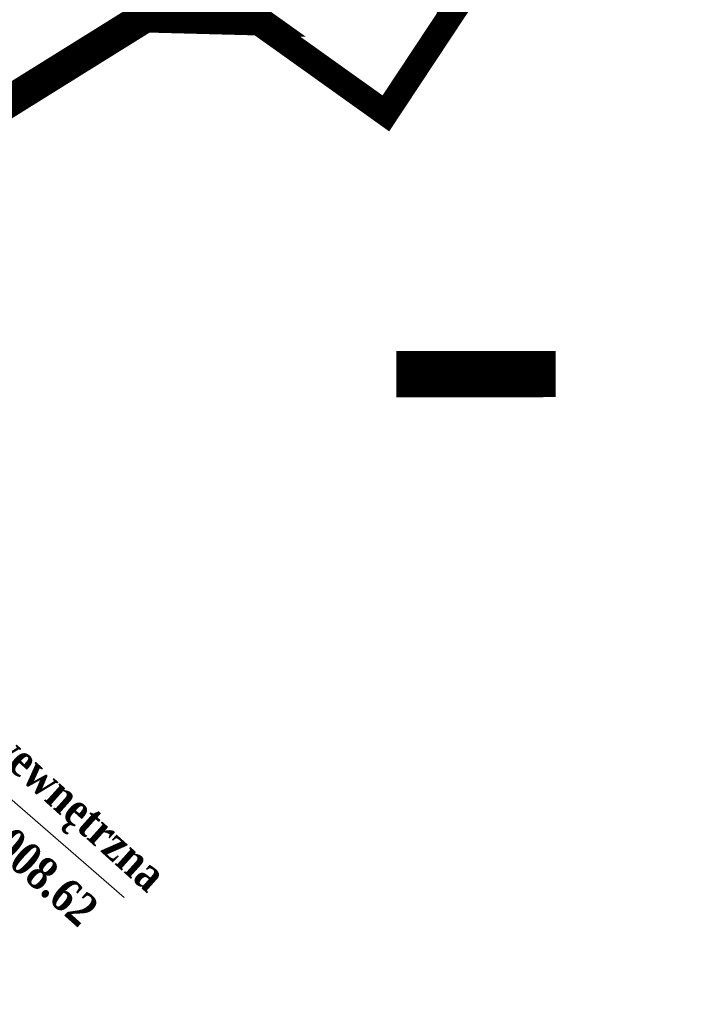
# Model space of a CAD drawing. Header units: metres. Extents: x 7443078 to 7443628, y 5636807 to 5637202.
# Tile 23 of 25: x 7443442 to 7443463, y 5637086 to 5637117. Entities that reach past the tile are written whole.
import ezdxf

# ---------------------------------------------------------------- set-up
doc = ezdxf.new("R2010")
doc.units = ezdxf.units.M
for name, pattern in [('AUSGEZOGEN', [0]), ('DASHED2', [0.375, 0.25, -0.125]), ('Os drogi', [25.4, 12.7, -6.35, 0, -6.35])]:
    doc.linetypes.add(name, pattern=pattern)
doc.layers.get('Defpoints').update_dxf_attribs({"true_color": 0x999999})
for name, color, linetype in [('_kan_deszcz', 32, 'Continuous'), ('_LINIA PODZIAŁOWA', 5, 'Continuous'), ('K_wymiar', 7, 'Continuous')]:
    doc.layers.add(name, color=color, linetype=linetype)
doc.styles.add('romans1', font='timesbd.ttf', dxfattribs={"width": 0.85})
doc.styles.add('sytuacja 500 opisy', font='calibri.ttf', dxfattribs={"width": 0.75, "height": 0.9})
doc.dimstyles.new('wymiarowanie sytuacja 500', dxfattribs={"dimtxt": 0.9, "dimasz": 0.5, "dimexe": 0.2, "dimexo": 0.2, "dimgap": 0.2, "dimtad": 4, "dimlfac": -1, "dimzin": 1, "dimtxsty": 'sytuacja 500 opisy', "dimcen": 0.5, "dimadec": 4, "dimazin": 1, "dimtfac": 1, "dimtmove": 1, "dimatfit": 3, "dimfxl": 0.2, "dimlwd": -1, "dimlwe": -1, "dimarcsym": 0})

# ---------------------------------------------------------------- blocks, each defined once
blk = doc.blocks.new('*D890')
at = {"layer": 'Defpoints', "color": 0, "lineweight": 13, "transparency": 16777216}
for p in [(7443421.863547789, 5637114.561344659), (7443444.751490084, 5637104.504401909)]:
    blk.add_point(p, dxfattribs=at)
at = {"layer": 'K_wymiar', "color": 0, "transparency": 16777216}
blk.add_line((7443439.105873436, 5637106.985081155), (7443422.321306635, 5637114.360205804), dxfattribs=at)
at = {"layer": 'K_wymiar', "color": 0, "lineweight": 13, "transparency": 16777216}
blk.add_solid([(7443422.354829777, 5637114.436498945), (7443422.287783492, 5637114.283912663), (7443421.863547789, 5637114.561344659)], dxfattribs=at)
at = {"layer": 'K_wymiar', "color": 0, "lineweight": 13, "transparency": 16777216, "insert": (7443437.304237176, 5637106.952174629), "char_height": 0.9, "attachment_point": 5, "rotation": 336.2793534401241, "style": 'sytuacja 500 opisy'}
blk.add_mtext('R25,00', dxfattribs=at)
blk = doc.blocks.new('*D941')
at = {"layer": 'Defpoints', "color": 0, "lineweight": 13, "transparency": 16777216}
for p in [(7443390.892363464, 5637129.124486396), (7443587.129718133, 5636974.234523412)]:
    blk.add_point(p, dxfattribs=at)
at = {"layer": 'K_wymiar', "color": 0, "transparency": 16777216}
blk.add_line((7443574.808738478, 5636983.959461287), (7443586.737243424, 5636974.544303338), dxfattribs=at)
at = {"layer": 'K_wymiar', "color": 0, "lineweight": 13, "transparency": 16777216}
blk.add_solid([(7443586.788873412, 5636974.60971579), (7443586.685613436, 5636974.478890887), (7443587.129718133, 5636974.234523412)], dxfattribs=at)
at = {"layer": 'K_wymiar', "color": 0, "lineweight": 13, "transparency": 16777216, "insert": (7443575.836899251, 5636982.186236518), "char_height": 0.9, "attachment_point": 5, "rotation": 321.71600034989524, "style": 'sytuacja 500 opisy'}
blk.add_mtext('R250,00', dxfattribs=at)

msp = doc.modelspace()

# ---------------------------------------------------------------- linework, layer by layer
at = {"layer": '_kan_deszcz', "color": 7, "linetype": 'Os drogi', "lineweight": 9, "ltscale": 0.4, "flags": 128}
msp.add_lwpolyline([(7443445.490902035, 5637089.460922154), (7443420.635187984, 5637111.092571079)], dxfattribs=at)
at = {"layer": '_LINIA PODZIAŁOWA', "color": 3, "linetype": 'DASHED2', "ltscale": 5, "const_width": 0.8, "flags": 128}
msp.add_lwpolyline([(7443425.512369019, 5637135.879720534), (7443429.595194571, 5637138.518150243), (7443446.334972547, 5637127.073944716), (7443455.85896664, 5637117.329761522), (7443453.73043401, 5637114.116205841), (7443449.59, 5637117.07)], dxfattribs=at)
at = {"layer": '_LINIA PODZIAŁOWA', "color": 2, "linetype": 'AUSGEZOGEN', "ltscale": 0.25, "const_width": 1, "flags": 128}
msp.add_lwpolyline([(7443425.492115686, 5637136.007337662), (7443436.85, 5637125.32), (7443438.99, 5637124.65), (7443440.536567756, 5637123.532578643), (7443449.59, 5637117.07), (7443446.16, 5637117.16), (7443429.43, 5637106.75), (7443427.09, 5637104.42), (7443424.03, 5637100.69), (7443420.04027099, 5637092.630587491), (7443414.05, 5637080.53), (7443407.29333105, 5637066.200209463), (7443401.14, 5637053.15), (7443398.47, 5637047.5), (7443393, 5637035.89), (7443389.262653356, 5637030.074483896), (7443375.996161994, 5637009.853237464), (7443369.570912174, 5637000.021396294), (7443359.542098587, 5636984.815207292), (7443351.22, 5636972.19), (7443343.36922157, 5636960.321252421), (7443334.26, 5636946.55), (7443334.88, 5636942.08), (7443355.93, 5636923.83), (7443381.05, 5636902.04), (7443431.83, 5636857.99), (7443455.15, 5636837.75), (7443459.41, 5636838.02), (7443478.745520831, 5636859.646036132), (7443491, 5636873.355), (7443500.42, 5636883.9), (7443509.741032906, 5636894.331041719), (7443523.185582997, 5636909.376655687), (7443537.2, 5636925.06), (7443541.2, 5636929.53), (7443561.26, 5636951.97), (7443578.12, 5636970.74), (7443581.409307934, 5636974.52060213), (7443594.962690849, 5636993.02762368), (7443604.96, 5637006.68), (7443604.4, 5637010.02)], dxfattribs=at)
at = {"layer": 'K_wymiar', "color": 2, "lineweight": 13, "const_width": 1.45, "flags": 128}
msp.add_lwpolyline([(7443459.073861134, 5637105.917434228), (7443454.063193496, 5637105.914616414)], dxfattribs=at)

# ---------------------------------------------------------------- texts
at = {"layer": 'K_wymiar', "lineweight": 13, "char_height": 1.05, "attachment_point": 5, "rotation": 318.03695048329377, "style": 'romans1'}
for s, insert in [('\\A1;droga wewnętrzna', (7443442.492546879, 5637093.402974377)), ('\\A1;\\pi-3.15,l4.2,t4.2;KM:^I0+008.62', (7443440.952056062, 5637091.973459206))]:
    msp.add_mtext(s, dxfattribs=dict(at, insert=insert))

# ---------------------------------------------------------------- dimensions: what is measured, and where the dimension line sits
at = {"layer": 'K_wymiar', "lineweight": 13}
for center, mpoint, picture, middle in [((7443390.892363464, 5637129.124486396), (7443587.129718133, 5636974.234523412), '*D941', (7443576.304595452, 5636982.778782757)), ((7443444.751490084, 5637104.504401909), (7443421.863547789, 5637114.561344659), '*D890', (7443437.60791043, 5637107.64328485))]:
    dim = msp.add_radius_dim(center=center, mpoint=mpoint, dimstyle='wymiarowanie sytuacja 500', dxfattribs=at)
    dim.commit()
    dim.dimension.update_dxf_attribs({"geometry": picture, "text_midpoint": middle, "dimtype": 164})

doc.saveas('drawing.dxf')
